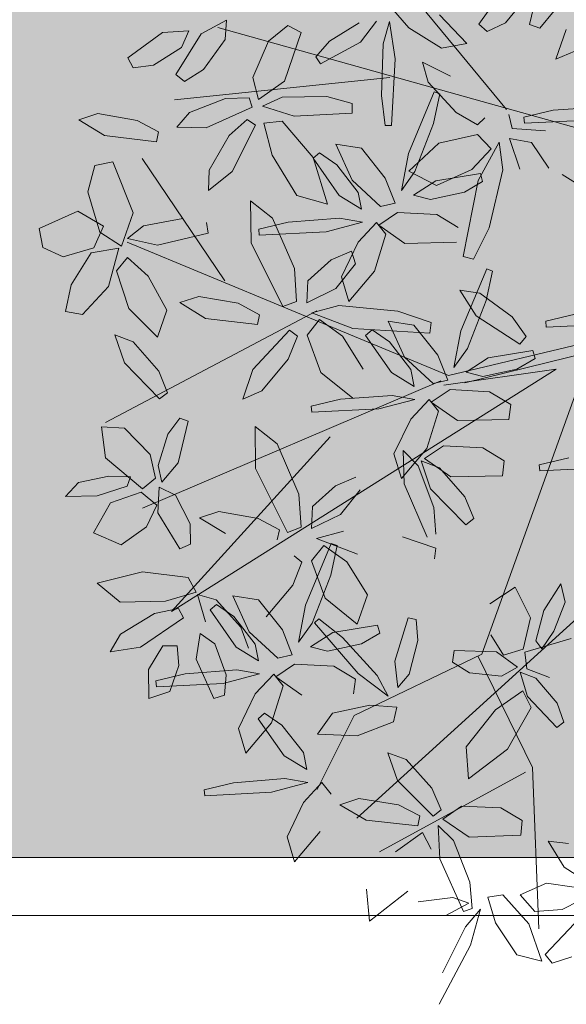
# Model space of a CAD drawing. Header units: millimetres. Extents: x -1567 to 968, y -503 to 481.
# Tile 60 of 145: x -493.243 to -492.299, y -143.845 to -142.143. Entities that reach past the tile are written whole.
import ezdxf

# ---------------------------------------------------------------- set-up
doc = ezdxf.new("R2010")
doc.units = ezdxf.units.MM
doc.layers.get('0').update_dxf_attribs({"lineweight": 0})
doc.layers.add('ARBOLES', color=2, linetype='Continuous')
doc.layers.add('cota', color=253, linetype='Continuous', lineweight=0)
doc.layers.add('Hatch Jardin', color=64, linetype='Continuous', lineweight=0, true_color=0x729900)

# ---------------------------------------------------------------- blocks, each defined once
blk = doc.blocks.new('ARR2')
at = {"layer": 'ARBOLES', "color": 82, "lineweight": 5, "true_color": 0x49ca12}
for p, q in [((2740.4388, 1214.8759), (2739.976, 1215.4379)), ((2740.5243, 1215.2046), (2740.4964, 1215.088)), ((2740.4321, 1215.1766), (2740.3701, 1215.089)), ((2740.4365, 1215.0925), (2740.4887, 1215.156)), ((2740.1952, 1215.0794), (2740.151, 1215.1302)), ((2740.5225, 1215.0785), (2740.5583, 1215.122)), ((2739.7396, 1215.0992), (2739.6768, 1215.065)), ((2739.7365, 1215.0507), (2739.7396, 1215.0992)), ((2739.9972, 1215.0468), (2740.0713, 1215.0925)), ((2740.1143, 1215.0964), (2740.0742, 1215.0442)), ((2740.1309, 1215.0394), (2740.1468, 1215.0953)), ((2740.1468, 1215.0953), (2740.161, 1215.0027)), ((2740.2716, 1215.112), (2740.34, 1215.0406)), ((2740.3701, 1215.089), (2740.3905, 1215.0702)), ((2740.3905, 1215.0702), (2740.4365, 1215.0925)), ((2740.4964, 1215.088), (2740.5225, 1215.0785)), ((2739.5805, 1215.0678), (2739.4939, 1215.0044)), ((2739.6455, 1215.0719), (2739.5805, 1215.0678)), ((2739.6768, 1215.065), (2739.6133, 1214.9633)), ((2739.6277, 1215.0303), (2739.6455, 1215.0719)), ((2740.9134, 1214.7457), (2739.7186, 1215.0803)), ((2739.8927, 1215.0854), (2739.8445, 1215.0461)), ((2739.885, 1214.9464), (2739.9262, 1215.0684)), ((2739.9262, 1215.0684), (2739.8927, 1215.0854)), ((2740.2764, 1215.0286), (2740.1952, 1215.0794)), ((2740.5625, 1215.0016), (2740.5878, 1215.0754)), ((2739.6829, 1214.976), (2739.7365, 1215.0507)), ((2739.8445, 1215.0461), (2739.8056, 1214.9557)), ((2739.9632, 1215.007), (2739.9972, 1215.0468)), ((2740.0742, 1215.0442), (2739.9748, 1214.9897)), ((2740.1269, 1214.9107), (2740.1309, 1215.0394)), ((2740.34, 1215.0406), (2740.2764, 1215.0286)), ((2739.558, 1214.9867), (2739.6277, 1215.0303)), ((2740.6097, 1215.0218), (2740.5625, 1215.0016)), ((2739.4939, 1215.0044), (2739.5073, 1214.9801)), ((2739.9748, 1214.9897), (2739.9632, 1215.007)), ((2740.161, 1215.0027), (2740.1516, 1214.8357)), ((2740.2295, 1214.9936), (2740.2993, 1214.9588)), ((2740.2433, 1214.9442), (2740.2295, 1214.9936)), ((2739.5073, 1214.9801), (2739.558, 1214.9867)), ((2739.6351, 1214.946), (2739.6829, 1214.976)), ((2740.1478, 1214.9555), (2739.6101, 1214.8999)), ((2739.6133, 1214.9633), (2739.6351, 1214.946)), ((2739.8056, 1214.9557), (2739.8197, 1214.9006)), ((2739.8197, 1214.9006), (2739.885, 1214.9464)), ((2740.3129, 1214.8681), (2740.2433, 1214.9442)), ((2740.194, 1214.7655), (2740.2585, 1214.9199)), ((2740.2585, 1214.9199), (2740.2728, 1214.9146)), ((2739.7376, 1214.9031), (2739.6474, 1214.8683)), ((2739.7961, 1214.9051), (2739.7376, 1214.9031)), ((2739.804, 1214.8814), (2739.7961, 1214.9051)), ((2739.879, 1214.9068), (2739.8301, 1214.8844)), ((2739.9901, 1214.9079), (2739.879, 1214.9068)), ((2740.054, 1214.8904), (2739.9901, 1214.9079)), ((2740.1363, 1214.8359), (2740.1269, 1214.9107)), ((2740.2728, 1214.9146), (2740.2568, 1214.841)), ((2739.6474, 1214.8683), (2739.6156, 1214.8313)), ((2739.6893, 1214.8297), (2739.804, 1214.8814)), ((2739.8301, 1214.8844), (2739.9091, 1214.8588)), ((2739.9091, 1214.8588), (2740.0534, 1214.8668)), ((2740.0534, 1214.8668), (2740.054, 1214.8904)), ((2740.3669, 1214.8376), (2740.3129, 1214.8681)), ((2740.4822, 1214.8564), (2740.5556, 1214.8737)), ((2740.5556, 1214.8737), (2740.6841, 1214.8833)), ((2739.4186, 1214.8655), (2739.3709, 1214.8502)), ((2739.3709, 1214.8502), (2739.4356, 1214.8106)), ((2739.5171, 1214.8484), (2739.4186, 1214.8655)), ((2739.5701, 1214.8197), (2739.5171, 1214.8484)), ((2739.7915, 1214.8504), (2739.7464, 1214.8104)), ((2739.8126, 1214.837), (2739.7915, 1214.8504)), ((2739.833, 1214.842), (2739.8791, 1214.847)), ((2739.8538, 1214.7616), (2739.833, 1214.842)), ((2739.8791, 1214.847), (2739.9563, 1214.7558)), ((2740.3846, 1214.8552), (2740.3669, 1214.8376)), ((2740.4451, 1214.8636), (2740.4533, 1214.8284)), ((2740.4837, 1214.8412), (2740.4822, 1214.8564)), ((2740.6508, 1214.8495), (2740.4837, 1214.8412)), ((2739.5648, 1214.7953), (2739.5701, 1214.8197)), ((2739.6156, 1214.8313), (2739.6893, 1214.8297)), ((2739.754, 1214.7209), (2739.8126, 1214.837)), ((2740.1516, 1214.8357), (2740.1363, 1214.8359)), ((2740.2568, 1214.841), (2740.2102, 1214.7209)), ((2740.4533, 1214.8284), (2740.5361, 1214.8228)), ((2739.4356, 1214.8106), (2739.5648, 1214.7953)), ((2739.7464, 1214.8104), (2739.6966, 1214.7238)), ((2740.3668, 1214.8135), (2740.2699, 1214.792)), ((2740.4009, 1214.7777), (2740.3668, 1214.8135)), ((2740.4206, 1214.794), (2740.3678, 1214.698)), ((2740.4296, 1214.7249), (2740.4206, 1214.794)), ((2740.4466, 1214.8032), (2740.5011, 1214.7936)), ((2740.4721, 1214.7265), (2740.4466, 1214.8032)), ((2740.5011, 1214.7936), (2740.5447, 1214.7292)), ((2740.0127, 1214.7894), (2740.0766, 1214.7795)), ((2740.0534, 1214.6993), (2740.0127, 1214.7894)), ((2740.0766, 1214.7795), (2740.1363, 1214.7046)), ((2740.2699, 1214.792), (2740.1951, 1214.7214)), ((2740.3525, 1214.7262), (2740.4009, 1214.7777)), ((2739.4565, 1214.7454), (2739.4116, 1214.7359)), ((2739.5069, 1214.6174), (2739.4565, 1214.7454)), ((2739.7357, 1214.4481), (2739.5297, 1214.7537)), ((2739.9155, 1214.661), (2739.8538, 1214.7616)), ((2739.9562, 1214.7539), (2739.9722, 1214.7673)), ((2740.0209, 1214.6608), (2739.9562, 1214.7539)), ((2739.9563, 1214.7558), (2739.9924, 1214.6394)), ((2739.9722, 1214.7673), (2740.0154, 1214.7377)), ((2740.1767, 1214.6735), (2740.194, 1214.7655)), ((2739.4116, 1214.7359), (2739.3941, 1214.6702)), ((2739.6966, 1214.7238), (2739.6946, 1214.6737)), ((2739.6946, 1214.6737), (2739.754, 1214.7209)), ((2740.0154, 1214.7377), (2740.0687, 1214.6688)), ((2740.2102, 1214.7209), (2740.1767, 1214.6735)), ((2740.1951, 1214.7214), (2740.2639, 1214.6861)), ((2740.2639, 1214.6861), (2740.3525, 1214.7262)), ((2740.3958, 1214.5805), (2740.4296, 1214.7249)), ((2740.1246, 1214.6335), (2740.0534, 1214.6993)), ((2740.1363, 1214.7046), (2740.1611, 1214.6419)), ((2740.2069, 1214.6617), (2740.2621, 1214.6975)), ((2740.2621, 1214.6975), (2740.3739, 1214.7159)), ((2740.3678, 1214.698), (2740.3311, 1214.5088)), ((2740.3792, 1214.6957), (2740.3339, 1214.6694)), ((2740.3739, 1214.7159), (2740.3792, 1214.6957)), ((2740.5776, 1214.7132), (2740.6423, 1214.6736)), ((2739.3941, 1214.6702), (2739.4234, 1214.5694)), ((2739.8002, 1214.6476), (2739.8013, 1214.543)), ((2739.8551, 1214.6047), (2739.8002, 1214.6476)), ((2739.9924, 1214.6394), (2739.9155, 1214.661)), ((2740.077, 1214.6264), (2740.0209, 1214.6608)), ((2740.0687, 1214.6688), (2740.077, 1214.6264)), ((2740.2488, 1214.651), (2740.2069, 1214.6617)), ((2740.3339, 1214.6694), (2740.2488, 1214.651)), ((2739.4331, 1214.5843), (2739.3684, 1214.6215)), ((2740.1611, 1214.6419), (2740.1246, 1214.6335)), ((2739.4777, 1214.5345), (2739.5069, 1214.6174)), ((2739.6307, 1214.6032), (2739.5323, 1214.5855)), ((2739.9093, 1214.4789), (2739.8551, 1214.6047)), ((2739.8937, 1214.5944), (2740.0221, 1214.604)), ((2740.0221, 1214.604), (2740.0793, 1214.594)), ((2740.1668, 1214.6187), (2740.1199, 1214.5866)), ((2740.2651, 1214.6131), (2740.1668, 1214.6187)), ((2740.3185, 1214.5812), (2740.2651, 1214.6131)), ((2739.4085, 1214.5301), (2739.4331, 1214.5843)), ((2739.5323, 1214.5855), (2739.4928, 1214.5535)), ((2739.6939, 1214.5672), (2739.6904, 1214.5933)), ((2739.8203, 1214.5771), (2739.8937, 1214.5944)), ((2739.8217, 1214.5619), (2739.8203, 1214.5771)), ((2740.0793, 1214.594), (2739.9888, 1214.5701)), ((2740.0687, 1214.5443), (2740.1145, 1214.5936)), ((2740.1145, 1214.5936), (2740.1379, 1214.5643)), ((2740.1199, 1214.5866), (2740.1853, 1214.5408)), ((2740.3567, 1214.502), (2740.3958, 1214.5805)), ((2739.4234, 1214.5694), (2739.4777, 1214.5345)), ((2739.4928, 1214.5535), (2739.5673, 1214.5369)), ((2739.5673, 1214.5369), (2739.6939, 1214.5672)), ((2739.9888, 1214.5701), (2739.8217, 1214.5619)), ((2740.1379, 1214.5643), (2740.1091, 1214.4717)), ((2739.2815, 1214.5308), (2739.3325, 1214.5073)), ((2739.3325, 1214.5073), (2739.4085, 1214.5301)), ((2739.4714, 1214.5293), (2739.4023, 1214.5175)), ((2739.4456, 1214.434), (2739.4714, 1214.5293)), ((2740.2945, 1214.2111), (2739.492, 1214.5443)), ((2739.8013, 1214.543), (2739.8809, 1214.3833)), ((2740.0267, 1214.4581), (2740.0687, 1214.5443)), ((2740.1853, 1214.5408), (2740.314, 1214.544)), ((2739.4023, 1214.5175), (2739.352, 1214.4375)), ((2739.4925, 1214.506), (2739.4649, 1214.4724)), ((2739.5442, 1214.4597), (2739.4925, 1214.506)), ((2739.9428, 1214.4481), (2740.0008, 1214.4999)), ((2740.0008, 1214.4999), (2740.0516, 1214.5215)), ((2740.0516, 1214.5215), (2740.0623, 1214.4899)), ((2740.3311, 1214.5088), (2740.3567, 1214.502)), ((2739.9147, 1214.3961), (2739.9093, 1214.4789)), ((2740.0623, 1214.4899), (2740.0131, 1214.4282)), ((2740.3251, 1214.3232), (2740.3896, 1214.4776)), ((2740.3896, 1214.4776), (2740.4039, 1214.4723)), ((2739.4649, 1214.4724), (2739.4959, 1214.3786)), ((2739.5906, 1214.3743), (2739.5442, 1214.4597)), ((2740.0453, 1214.3962), (2740.0267, 1214.4581)), ((2740.1091, 1214.4717), (2740.0453, 1214.3962)), ((2740.4039, 1214.4723), (2740.3879, 1214.3987)), ((2739.352, 1214.4375), (2739.338, 1214.3714)), ((2739.3805, 1214.3634), (2739.4456, 1214.434)), ((2739.9405, 1214.3928), (2739.9428, 1214.4481)), ((2740.0131, 1214.4282), (2739.9405, 1214.3928)), ((2740.3225, 1214.4241), (2740.3631, 1214.3601)), ((2740.372, 1214.4168), (2740.3225, 1214.4241)), ((2739.6708, 1214.4087), (2739.6231, 1214.3935)), ((2739.7693, 1214.3916), (2739.6708, 1214.4087)), ((2740.4529, 1214.3582), (2740.372, 1214.4168)), ((2739.4959, 1214.3786), (2739.5677, 1214.307)), ((2739.6231, 1214.3935), (2739.6878, 1214.3539)), ((2739.8223, 1214.3629), (2739.7693, 1214.3916)), ((2739.8809, 1214.3833), (2739.9147, 1214.3961)), ((2740.0204, 1214.3863), (2739.9531, 1214.3682)), ((2740.168, 1214.372), (2740.0204, 1214.3863)), ((2740.3879, 1214.3987), (2740.3413, 1214.2785)), ((2739.338, 1214.3714), (2739.3805, 1214.3634)), ((2739.9655, 1214.3726), (2739.4378, 1214.0937)), ((2739.5677, 1214.307), (2739.5906, 1214.3743)), ((2739.6878, 1214.3539), (2739.817, 1214.3385)), ((2739.817, 1214.3385), (2739.8223, 1214.3629)), ((2739.9718, 1214.3509), (2739.9409, 1214.3123)), ((2739.9531, 1214.3682), (2740.0553, 1214.3287)), ((2740.0294, 1214.3098), (2739.9718, 1214.3509)), ((2740.251, 1214.3436), (2740.168, 1214.372)), ((2740.9352, 1214.3642), (2740.2945, 1214.2111)), ((2740.3631, 1214.3601), (2740.4724, 1214.2895)), ((2740.4879, 1214.3091), (2740.4529, 1214.3582)), ((2740.5368, 1214.3474), (2740.6102, 1214.3646)), ((2740.0553, 1214.3287), (2740.2477, 1214.3174)), ((2740.1438, 1214.347), (2740.2077, 1214.3372)), ((2740.1845, 1214.2569), (2740.1438, 1214.347)), ((2740.2077, 1214.3372), (2740.2674, 1214.2622)), ((2740.2477, 1214.3174), (2740.251, 1214.3436)), ((2740.3345, 1214.1933), (2740.9358, 1214.3402)), ((2740.5383, 1214.3322), (2740.5368, 1214.3474)), ((2740.7053, 1214.3404), (2740.5383, 1214.3322)), ((2739.4613, 1214.3126), (2739.4851, 1214.2428)), ((2739.5071, 1214.2954), (2739.4613, 1214.3126)), ((2739.8059, 1214.2262), (2739.8972, 1214.3245)), ((2739.917, 1214.3092), (2739.8939, 1214.2517)), ((2739.8972, 1214.3245), (2739.917, 1214.3092)), ((2739.9409, 1214.3123), (2739.9751, 1214.2191)), ((2740.0808, 1214.2273), (2740.0294, 1214.3098)), ((2740.0873, 1214.3116), (2740.1033, 1214.325)), ((2740.152, 1214.2185), (2740.0873, 1214.3116)), ((2740.1033, 1214.325), (2740.1465, 1214.2954)), ((2740.3077, 1214.2312), (2740.3251, 1214.3232)), ((2740.4724, 1214.2895), (2740.4879, 1214.3091)), ((2739.5706, 1214.2225), (2739.5071, 1214.2954)), ((2740.1465, 1214.2954), (2740.1997, 1214.2265)), ((2740.3413, 1214.2785), (2740.3077, 1214.2312)), ((2739.8939, 1214.2517), (2739.8278, 1214.1726)), ((2740.2557, 1214.1911), (2740.1845, 1214.2569)), ((2740.2674, 1214.2622), (2740.2922, 1214.1996)), ((2740.338, 1214.2193), (2740.3932, 1214.2552)), ((2740.3932, 1214.2552), (2740.505, 1214.2735)), ((2740.5103, 1214.2534), (2740.4649, 1214.2271)), ((2740.505, 1214.2735), (2740.5103, 1214.2534)), ((2739.4851, 1214.2428), (2739.573, 1214.1527)), ((2739.6024, 1213.6218), (2740.5631, 1214.2272)), ((2740.2821, 1214.1872), (2740.5631, 1214.2272)), ((2740.6354, 1214.2321), (2740.3772, 1213.5152)), ((2740.4649, 1214.2271), (2740.3798, 1214.2087)), ((2739.5925, 1214.1683), (2739.5706, 1214.2225)), ((2739.7806, 1214.1524), (2739.8059, 1214.2262)), ((2739.9751, 1214.2191), (2740.055, 1214.1543)), ((2740.2081, 1214.1841), (2740.152, 1214.2185)), ((2740.1997, 1214.2265), (2740.2081, 1214.1841)), ((2740.3798, 1214.2087), (2740.338, 1214.2193)), ((2740.275, 1214.1978), (2739.5306, 1213.8801)), ((2740.2922, 1214.1996), (2740.2557, 1214.1911)), ((2739.573, 1214.1527), (2739.5925, 1214.1683)), ((2739.8278, 1214.1726), (2739.7806, 1214.1524)), ((2740.0247, 1214.152), (2740.1532, 1214.1616)), ((2740.1532, 1214.1616), (2740.2104, 1214.1517)), ((2740.2979, 1214.1764), (2740.251, 1214.1443)), ((2740.3961, 1214.1708), (2740.2979, 1214.1764)), ((2740.4496, 1214.1389), (2740.3961, 1214.1708)), ((2739.9514, 1214.1348), (2740.0247, 1214.152)), ((2739.9528, 1214.1196), (2739.9514, 1214.1348)), ((2740.2104, 1214.1517), (2740.1199, 1214.1278)), ((2740.1997, 1214.1019), (2740.2456, 1214.1512)), ((2740.2456, 1214.1512), (2740.269, 1214.1219)), ((2740.251, 1214.1443), (2740.3164, 1214.0985)), ((2740.4451, 1214.1016), (2740.4496, 1214.1389)), ((2739.6232, 1214.1048), (2739.5933, 1214.0649)), ((2739.6442, 1214.0974), (2739.6232, 1214.1048)), ((2740.1199, 1214.1278), (2739.9528, 1214.1196)), ((2740.269, 1214.1219), (2740.2402, 1214.0293)), ((2739.4275, 1214.0832), (2739.4379, 1214.006)), ((2739.4852, 1214.0795), (2739.4275, 1214.0832)), ((2739.5495, 1214.0136), (2739.4852, 1214.0795)), ((2739.6192, 1213.9933), (2739.6442, 1214.0974)), ((2739.8116, 1214.0835), (2739.8126, 1213.9789)), ((2739.8665, 1214.0407), (2739.8116, 1214.0835)), ((2740.1577, 1214.0158), (2740.1997, 1214.1019)), ((2740.3164, 1214.0985), (2740.4451, 1214.1016)), ((2739.5933, 1214.0649), (2739.5695, 1213.9862)), ((2739.9988, 1214.0577), (2739.6024, 1213.6218)), ((2739.9206, 1213.9149), (2739.8665, 1214.0407)), ((2740.2815, 1214.0357), (2740.2346, 1214.0036)), ((2740.3798, 1214.0302), (2740.2815, 1214.0357)), ((2740.4332, 1213.9983), (2740.3798, 1214.0302)), ((2739.4379, 1214.006), (2739.5303, 1213.928)), ((2739.5623, 1213.9548), (2739.5495, 1214.0136)), ((2740.1764, 1213.9539), (2740.1577, 1214.0158)), ((2740.2402, 1214.0293), (2740.1764, 1213.9539)), ((2740.1806, 1214.0237), (2740.1836, 1213.9407)), ((2740.2183, 1213.9854), (2740.1806, 1214.0237)), ((2739.5695, 1213.9862), (2739.5786, 1213.9451)), ((2739.5786, 1213.9451), (2739.6192, 1213.9933)), ((2740.2574, 1213.8814), (2740.2183, 1213.9854)), ((2740.2258, 1213.998), (2740.2495, 1213.9283)), ((2740.2715, 1213.9808), (2740.2258, 1213.998)), ((2740.2346, 1214.0036), (2740.3, 1213.9579)), ((2740.3351, 1213.908), (2740.2715, 1213.9808)), ((2740.4287, 1213.961), (2740.4332, 1213.9983)), ((2740.5209, 1213.988), (2740.5943, 1214.0052)), ((2740.5224, 1213.9728), (2740.5209, 1213.988)), ((2740.6894, 1213.981), (2740.5224, 1213.9728)), ((2739.3704, 1213.9437), (2739.4465, 1213.9596)), ((2739.4465, 1213.9596), (2739.5001, 1213.9584)), ((2739.5001, 1213.9584), (2739.4916, 1213.9352)), ((2739.8126, 1213.9789), (2739.8923, 1213.8193)), ((2740.0122, 1213.9358), (2740.063, 1213.9574)), ((2740.3, 1213.9579), (2740.4287, 1213.961)), ((2739.3382, 1213.9093), (2739.3704, 1213.9437)), ((2739.4916, 1213.9352), (2739.4174, 1213.9104)), ((2739.5303, 1213.928), (2739.5623, 1213.9548)), ((2739.5716, 1213.9325), (2739.5681, 1213.8679)), ((2739.6124, 1213.9121), (2739.5716, 1213.9325)), ((2739.9542, 1213.884), (2740.0122, 1213.9358)), ((2740.1836, 1213.9407), (2740.2405, 1213.8078)), ((2739.4174, 1213.9104), (2739.3382, 1213.9093)), ((2739.5265, 1213.9202), (2739.4505, 1213.8928)), ((2739.5661, 1213.887), (2739.5265, 1213.9202)), ((2739.6492, 1213.8404), (2739.6124, 1213.9121)), ((2739.926, 1213.8321), (2739.9206, 1213.9149)), ((2740.0736, 1213.9259), (2740.0245, 1213.8642)), ((2740.2495, 1213.9283), (2740.3375, 1213.8381)), ((2740.357, 1213.8537), (2740.3351, 1213.908)), ((2739.4505, 1213.8928), (2739.4079, 1213.8186)), ((2739.5402, 1213.8332), (2739.5661, 1213.887)), ((2739.9519, 1213.8288), (2739.9542, 1213.884)), ((2739.5681, 1213.8679), (2739.6233, 1213.778)), ((2739.7206, 1213.8712), (2739.6729, 1213.856)), ((2739.8191, 1213.8541), (2739.7206, 1213.8712)), ((2740.0245, 1213.8642), (2739.9519, 1213.8288)), ((2740.2628, 1213.8153), (2740.2574, 1213.8814)), ((2739.65, 1213.7897), (2739.6492, 1213.8404)), ((2739.6729, 1213.856), (2739.7376, 1213.8164)), ((2739.8721, 1213.8254), (2739.8191, 1213.8541)), ((2740.3375, 1213.8381), (2740.357, 1213.8537)), ((2739.4079, 1213.8186), (2739.4768, 1213.7881)), ((2739.4768, 1213.7881), (2739.5402, 1213.8332)), ((2739.8668, 1213.801), (2739.8721, 1213.8254)), ((2739.8923, 1213.8193), (2739.926, 1213.8321)), ((2740.0317, 1213.8223), (2739.9645, 1213.8042)), ((2739.6233, 1213.778), (2739.65, 1213.7897)), ((2739.9372, 1213.6373), (2740.0016, 1213.7916)), ((2739.9832, 1213.7869), (2739.9522, 1213.7483)), ((2739.9645, 1213.8042), (2740.0667, 1213.7646)), ((2740.0407, 1213.7457), (2739.9832, 1213.7869)), ((2740.016, 1213.7864), (2740, 1213.7127)), ((2740.0016, 1213.7916), (2740.016, 1213.7864)), ((2740.2623, 1213.7796), (2740.1793, 1213.808)), ((2739.9086, 1213.7605), (2739.9284, 1213.7452)), ((2740.259, 1213.7534), (2740.2623, 1213.7796)), ((2739.9284, 1213.7452), (2739.9053, 1213.6876)), ((2739.9522, 1213.7483), (2739.9865, 1213.6551)), ((2740.0922, 1213.6632), (2740.0407, 1213.7457)), ((2739.5303, 1213.7208), (2739.4169, 1213.6922)), ((2739.6444, 1213.7067), (2739.5303, 1213.7208)), ((2740, 1213.7127), (2739.9534, 1213.5926)), ((2739.4169, 1213.6922), (2739.4742, 1213.6452)), ((2739.6642, 1213.67), (2739.6444, 1213.7067)), ((2739.9053, 1213.6876), (2739.8391, 1213.6086)), ((2740.532, 1213.6241), (2740.5743, 1213.6911)), ((2740.5743, 1213.6911), (2740.5856, 1213.6453)), ((2739.588, 1213.6472), (2739.6642, 1213.67)), ((2739.6676, 1213.6646), (2739.6876, 1213.596)), ((2739.7143, 1213.6513), (2739.6676, 1213.6646)), ((2739.7558, 1213.6611), (2739.8198, 1213.6513)), ((2739.7965, 1213.571), (2739.7558, 1213.6611)), ((2740.0663, 1213.5903), (2740.0922, 1213.6632)), ((2740.4603, 1213.6823), (2740.3971, 1213.6412)), ((2740.4991, 1213.606), (2740.4603, 1213.6823)), ((2739.4742, 1213.6452), (2739.588, 1213.6472)), ((2739.6994, 1213.6256), (2739.7153, 1213.639)), ((2739.7759, 1213.583), (2739.7143, 1213.6513)), ((2739.7153, 1213.639), (2739.7585, 1213.6094)), ((2739.8198, 1213.6513), (2739.8795, 1213.5763)), ((2739.9198, 1213.5452), (2739.9372, 1213.6373)), ((2739.9865, 1213.6551), (2740.0663, 1213.5903)), ((2740.5856, 1213.6453), (2740.5573, 1213.5728)), ((2739.5604, 1213.6171), (2739.4749, 1213.5653)), ((2739.6197, 1213.6293), (2739.5604, 1213.6171)), ((2739.6323, 1213.6062), (2739.6197, 1213.6293)), ((2739.764, 1213.5325), (2739.6994, 1213.6256)), ((2740.5122, 1213.5484), (2740.532, 1213.6241)), ((2739.525, 1213.5325), (2739.6323, 1213.6062)), ((2739.7585, 1213.6094), (2739.8118, 1213.5405)), ((2739.9534, 1213.5926), (2739.9198, 1213.5452)), ((2739.9593, 1213.5932), (2739.9704, 1213.6037)), ((2740.069, 1213.4669), (2739.9593, 1213.5932)), ((2739.9704, 1213.6037), (2740.0293, 1213.5567)), ((2740.0052, 1213.5693), (2740.1171, 1213.5876)), ((2740.1171, 1213.5876), (2740.1223, 1213.5674)), ((2740.1602, 1213.4977), (2740.1934, 1213.6061)), ((2740.1934, 1213.6061), (2740.2138, 1213.6018)), ((2740.2138, 1213.6018), (2740.2172, 1213.5496)), ((2740.4805, 1213.5274), (2740.4991, 1213.606)), ((2739.4749, 1213.5653), (2739.4495, 1213.5213)), ((2739.6743, 1213.5669), (2739.6645, 1213.5025)), ((2739.7111, 1213.5406), (2739.6743, 1213.5669)), ((2739.7951, 1213.53), (2739.7759, 1213.583)), ((2739.8677, 1213.5052), (2739.7965, 1213.571)), ((2739.8795, 1213.5763), (2739.9042, 1213.5137)), ((2739.95, 1213.5334), (2740.0052, 1213.5693)), ((2740.1223, 1213.5674), (2740.077, 1213.5412)), ((2740.4001, 1213.5635), (2740.4311, 1213.5124)), ((2740.5573, 1213.5728), (2740.5269, 1213.5286)), ((2739.739, 1213.4633), (2739.7111, 1213.5406)), ((2739.8118, 1213.5405), (2739.8201, 1213.4982)), ((2740.077, 1213.5412), (2739.9919, 1213.5227)), ((2740.0293, 1213.5567), (2740.1162, 1213.4616)), ((2740.2172, 1213.5496), (2740.196, 1213.4651)), ((2740.6007, 1213.5547), (2740.485, 1213.5199)), ((2740.5269, 1213.5286), (2740.5122, 1213.5484)), ((2739.4495, 1213.5213), (2739.525, 1213.5325)), ((2739.581, 1213.5364), (2739.5451, 1213.4767)), ((2739.6168, 1213.5363), (2739.581, 1213.5364)), ((2739.6206, 1213.4867), (2739.6168, 1213.5363)), ((2739.8201, 1213.4982), (2739.764, 1213.5325)), ((2739.9042, 1213.5137), (2739.8677, 1213.5052)), ((2739.9919, 1213.5227), (2739.95, 1213.5334)), ((2740.3772, 1213.5152), (2740.0587, 1213.3619)), ((2740.3086, 1213.5241), (2740.3038, 1213.4953)), ((2740.414, 1213.5212), (2740.3086, 1213.5241)), ((2740.4661, 1213.4829), (2740.414, 1213.5212)), ((2740.4311, 1213.5124), (2740.4805, 1213.5274)), ((2740.485, 1213.5199), (2740.49, 1213.4785)), ((2739.6645, 1213.5025), (2739.708, 1213.4044)), ((2739.9099, 1213.4904), (2739.863, 1213.4583)), ((2740.0082, 1213.4848), (2739.9099, 1213.4904)), ((2740.1678, 1213.4323), (2740.1602, 1213.4977)), ((2740.3038, 1213.4953), (2740.3466, 1213.4683)), ((2740.3684, 1213.5093), (2740.5038, 1213.2324)), ((2739.5451, 1213.4767), (2739.5461, 1213.4045)), ((2739.5634, 1213.4488), (2739.6368, 1213.4661)), ((2739.5986, 1213.4223), (2739.6206, 1213.4867)), ((2739.6368, 1213.4661), (2739.7653, 1213.4757)), ((2739.8225, 1213.4658), (2739.7319, 1213.4419)), ((2739.7653, 1213.4757), (2739.8225, 1213.4658)), ((2739.8118, 1213.416), (2739.8577, 1213.4653)), ((2739.8577, 1213.4653), (2739.881, 1213.436)), ((2740.0617, 1213.4529), (2740.0082, 1213.4848)), ((2740.1438, 1213.4105), (2740.069, 1213.4669)), ((2740.196, 1213.4651), (2740.1678, 1213.4323)), ((2740.3466, 1213.4683), (2740.4268, 1213.4599)), ((2740.4268, 1213.4599), (2740.4661, 1213.4829)), ((2740.4728, 1213.4701), (2740.491, 1213.4098)), ((2740.5122, 1213.4553), (2740.4728, 1213.4701)), ((2740.49, 1213.4785), (2740.5462, 1213.457)), ((2739.5649, 1213.4336), (2739.5634, 1213.4488)), ((2739.7319, 1213.4419), (2739.5649, 1213.4336)), ((2739.7347, 1213.4124), (2739.739, 1213.4633)), ((2739.863, 1213.4583), (2739.9284, 1213.4126)), ((2740.0572, 1213.4157), (2740.0617, 1213.4529)), ((2740.1162, 1213.4616), (2740.1438, 1213.4105)), ((2740.5652, 1213.3924), (2740.5122, 1213.4553)), ((2739.5461, 1213.4045), (2739.5986, 1213.4223)), ((2739.7698, 1213.3299), (2739.8118, 1213.416)), ((2739.881, 1213.436), (2739.8523, 1213.3434)), ((2740.4116, 1213.3762), (2740.48, 1213.4232)), ((2740.48, 1213.4232), (2740.5005, 1213.3817)), ((2739.708, 1213.4044), (2739.7347, 1213.4124)), ((2740.491, 1213.4098), (2740.5646, 1213.3319)), ((2740.5823, 1213.3455), (2740.5652, 1213.3924)), ((2739.819, 1213.354), (2739.8349, 1213.3675)), ((2739.8349, 1213.3675), (2739.8782, 1213.3381)), ((2739.9672, 1213.315), (2740.0044, 1213.3679)), ((2740.0044, 1213.3679), (2740.098, 1213.3881)), ((2740.098, 1213.3881), (2740.1651, 1213.3825)), ((2740.1651, 1213.3825), (2740.1565, 1213.3461)), ((2740.3382, 1213.2837), (2740.4116, 1213.3762)), ((2740.5005, 1213.3817), (2740.4413, 1213.2779)), ((2739.8523, 1213.3434), (2739.7884, 1213.2679)), ((2739.8841, 1213.2612), (2739.819, 1213.354)), ((2740.0587, 1213.3619), (2739.9661, 1213.1769)), ((2740.1565, 1213.3461), (2740.066, 1213.3115)), ((2740.5646, 1213.3319), (2740.5823, 1213.3455)), ((2739.7884, 1213.2679), (2739.7698, 1213.3299)), ((2739.8782, 1213.3381), (2739.9319, 1213.2695)), ((2740.066, 1213.3115), (2739.9672, 1213.315)), ((2739.9319, 1213.2695), (2739.9404, 1213.2271)), ((2740.1423, 1213.2687), (2740.1671, 1213.1993)), ((2740.1883, 1213.2521), (2740.1423, 1213.2687)), ((2740.3443, 1213.2041), (2740.3382, 1213.2837)), ((2740.4413, 1213.2779), (2740.3443, 1213.2041)), ((2739.9404, 1213.2271), (2739.8841, 1213.2612)), ((2740.2529, 1213.1802), (2740.1883, 1213.2521)), ((2740.4862, 1213.2206), (2740.1221, 1213.0213)), ((2740.5038, 1213.2324), (2740.5199, 1212.8292)), ((2739.684, 1213.1765), (2739.7572, 1213.1941)), ((2739.7572, 1213.1941), (2739.8857, 1213.2044)), ((2739.9429, 1213.1948), (2739.8525, 1213.1704)), ((2739.8857, 1213.2044), (2739.9429, 1213.1948)), ((2739.9325, 1213.1449), (2739.9781, 1213.1945)), ((2739.9781, 1213.1945), (2740.0016, 1213.1653)), ((2740.1671, 1213.1993), (2740.2562, 1213.1104)), ((2739.6855, 1213.1613), (2739.684, 1213.1765)), ((2739.8525, 1213.1704), (2739.6855, 1213.1613)), ((2740.2755, 1213.1263), (2740.2529, 1213.1802)), ((2739.891, 1213.0586), (2739.9325, 1213.1449)), ((2740.0707, 1213.1547), (2740.0232, 1213.1389)), ((2740.1694, 1213.139), (2740.0707, 1213.1547)), ((2740.0232, 1213.1389), (2740.0884, 1213.1002)), ((2740.2228, 1213.1111), (2740.1694, 1213.139)), ((2740.2562, 1213.1104), (2740.2755, 1213.1263)), ((2740.3262, 1213.1354), (2740.2797, 1213.1026)), ((2740.4245, 1213.1312), (2740.3262, 1213.1354)), ((2740.4784, 1213.1), (2740.4245, 1213.1312)), ((2740.0884, 1213.1002), (2740.2178, 1213.0866)), ((2740.2178, 1213.0866), (2740.2228, 1213.1111)), ((2740.2797, 1213.1026), (2740.3457, 1213.0578)), ((2740.4744, 1213.0627), (2740.4784, 1213.1)), ((2739.9734, 1213.0725), (2739.9099, 1212.9967)), ((2740.2683, 1213.0871), (2740.2724, 1213.0041)), ((2740.3065, 1213.0494), (2740.2683, 1213.0871)), ((2739.9099, 1212.9967), (2739.891, 1213.0586)), ((2740.1619, 1213.0213), (2740.2296, 1213.0693)), ((2740.2296, 1213.0693), (2740.2507, 1213.028)), ((2740.3471, 1212.9459), (2740.3065, 1213.0494)), ((2740.3457, 1213.0578), (2740.4744, 1213.0627)), ((2740.5432, 1213.0483), (2740.5828, 1212.983)), ((2740.5936, 1213.0419), (2740.5432, 1213.0483)), ((2740.2724, 1213.0041), (2740.3312, 1212.8721)), ((2740.5828, 1212.983), (2740.6923, 1212.9126)), ((2740.097, 1212.8483), (2740.0898, 1212.9278)), ((2740.1929, 1212.9234), (2740.097, 1212.8483)), ((2740.3534, 1212.8799), (2740.3471, 1212.9459)), ((2740.5392, 1212.9429), (2740.473, 1212.914)), ((2740.6081, 1212.9329), (2740.5392, 1212.9429)), ((2740.2182, 1212.8967), (2740.3046, 1212.9074)), ((2740.3046, 1212.9074), (2740.3453, 1212.893)), ((2740.3927, 1212.9085), (2740.4298, 1212.9136)), ((2740.4117, 1212.8439), (2740.3927, 1212.9085)), ((2740.4298, 1212.9136), (2740.4948, 1212.8417)), ((2740.473, 1212.914), (2740.5096, 1212.8725)), ((2740.5775, 1212.8772), (2740.6218, 1212.8999)), ((2740.3453, 1212.893), (2740.2871, 1212.8623)), ((2740.3312, 1212.8721), (2740.3534, 1212.8799)), ((2740.3367, 1212.8343), (2740.3744, 1212.8785)), ((2740.3744, 1212.8785), (2740.3487, 1212.7884)), ((2740.5096, 1212.8725), (2740.5775, 1212.8772)), ((2740.4644, 1212.7638), (2740.4117, 1212.8439)), ((2740.4948, 1212.8417), (2740.5272, 1212.7483)), ((2740.6091, 1212.8428), (2740.5356, 1212.7647)), ((2740.5272, 1212.7483), (2740.4644, 1212.7638)), ((2740.5356, 1212.7647), (2740.5532, 1212.7432)), ((2740.5532, 1212.7432), (2740.6018, 1212.7589))]:
    blk.add_line(p, q, dxfattribs=at)
at = {"layer": 'ARBOLES', "color": 74, "lineweight": 5, "true_color": 0x4bb521}
for p, q in [((2739.3684, 1214.6215), (2739.2724, 1214.5786)), ((2739.2724, 1214.5786), (2739.2815, 1214.5308)), ((2740.2794, 1212.7189), (2740.3367, 1212.8343)), ((2740.3487, 1212.7884), (2740.2706, 1212.6405))]:
    blk.add_line(p, q, dxfattribs=at)
at = {"layer": 'ARBOLES', "color": 88, "lineweight": 5, "true_color": 0x193c0b}
blk.add_line((2740.9133, 1213.8764), (2740.0653, 1213.1056), dxfattribs=at)

msp = doc.modelspace()

# ---------------------------------------------------------------- hatches: boundary and pattern name
at = {"layer": 'Hatch Jardin', "lineweight": 0, "true_color": 0x136734, "transparency": 33554597}
h = msp.add_hatch(dxfattribs=at)
h.set_pattern_fill('AR-SAND', color=116, scale=0.0034, angle=304.2117, style=0)
h.set_pattern_definition([(341.711704, (-36.81584, -181.67498), (0.1345488, 0.09805785), [0, -0.1312672, 0, -0.146812, 0, -0.140335]), (311.711704, (-36.81584, -181.67498), (0.287482, 0.01064072), [0, -0.0708152, 0, -0.1183132, 0, -0.045339]), (271.711704, (-36.87556, -181.58713), (0.15161477, -0.22212728), [0, -0.04318, 0, -0.155448, 0, -0.202946]), (261.711704, (-36.87556, -181.58713), (0.20864654, -0.17207145), [0, -0.02159, 0, -0.1019048, 0, -0.116586])])
h.paths.add_polyline_path([(-485.8063, -143.591), (-498.284, -143.591), (-498.284, -141.4011), (-485.8063, -141.4011)])

# ---------------------------------------------------------------- linework, layer by layer
at = {"color": 252, "true_color": 0x939598}
for points in [[(-485.8063, -143.591), (-498.284, -143.591)], [(-485.8063, -143.691), (-498.284, -143.691)]]:
    msp.add_lwpolyline(points, dxfattribs=at)

# ---------------------------------------------------------------- block references
at = {"layer": 'cota', "xscale": 0.6917913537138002, "yscale": 0.6917913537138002, "zscale": 0.6917913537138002}
msp.add_blockref('ARR2', (-2388.214, -982.7389), dxfattribs=at)

doc.saveas('drawing.dxf')
